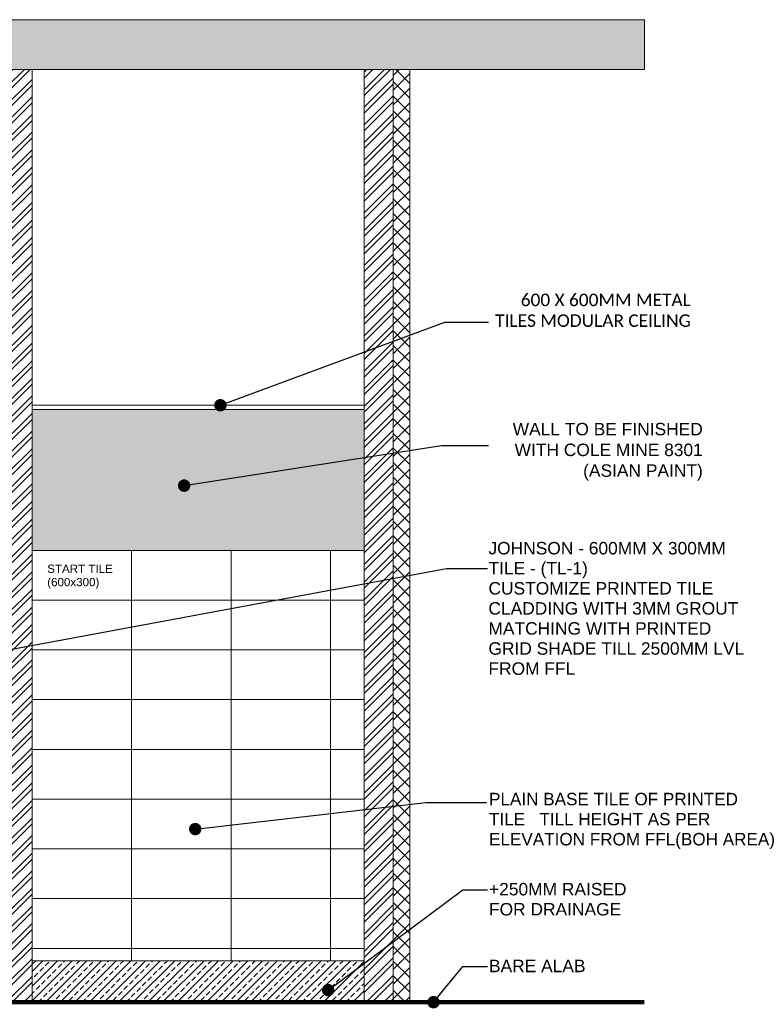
# Model space of a CAD drawing. Header units: millimetres. Extents: x -158258 to 126254, y -16359 to 60195.
# Tile 171 of 173: x -70638 to -66188, y 36106 to 42043. Entities that reach past the tile are written whole.
import ezdxf

# ---------------------------------------------------------------- set-up
doc = ezdxf.new("R2010")
doc.units = ezdxf.units.MM
doc.header["$LTSCALE"] = 0.1
doc.header["$MEASUREMENT"] = 0
doc.layers.get('0').update_dxf_attribs({"lineweight": 5})
for name, color, linetype, lineweight in [('ceiling hatch', 9, 'Continuous', 5), ('ele_00', 7, 'Continuous', 0), ('I-CNG-EQPM', 140, 'Continuous', 5), ('I-DETAIL-ELEVATION-TAG_new', 202, 'Continuous', 5), ('I-FURN', 25, 'Continuous', 5), ('I-TXT', 2, 'Continuous', 5), ('None', 7, 'Continuous', 5), ('S2-Civil plan', 5, 'Continuous', 5), ('TILE', 5, 'Continuous', 20)]:
    doc.layers.add(name, color=color, linetype=linetype, lineweight=lineweight)
doc.layers.add('ZINC HATCH', color=7, linetype='Continuous', true_color=0x827064, transparency=0.8)
doc.styles.add('50', font='arial.ttf', dxfattribs={"height": 75})
doc.dimstyles.new('Dim50', dxfattribs={"dimtxt": 75, "dimasz": 75, "dimexe": 50, "dimexo": 50, "dimgap": 0.09, "dimtad": 0, "dimdec": 0, "dimzin": 0, "dimdsep": 46, "dimtxsty": '50', "dimblk": 'ARCHTICK', "dimcen": 0.09, "dimdle": 50, "dimclrd": 8, "dimclre": 8, "dimclrt": 2, "dimadec": 0, "dimazin": 0, "dimtfac": 1, "dimtdec": 0, "dimtofl": 0, "dimtmove": 0, "dimatfit": 3, "dimldrblk": 'DOT', "dimfxl": 0, "dimtolj": 1, "dimtzin": 0, "dimlwe": -1, "dimarcsym": 0})

# ---------------------------------------------------------------- blocks, each defined once
blk = doc.blocks.new('_ArchTick')
at = {"color": 0, "linetype": 'ByBlock', "const_width": 0.15}
blk.add_lwpolyline([(-0.5, -0.5), (0.5, 0.5)], dxfattribs=at)

msp = doc.modelspace()

# ---------------------------------------------------------------- hatches: boundary and pattern name
at = {"layer": 'ele_00'}
h = msp.add_hatch(dxfattribs=at)
h.set_pattern_fill('AR-CONC', color=256, scale=50)
h.set_pattern_definition([(49.99999999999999, (-28186.45534681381, 5626.395839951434), (358.6300913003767, -31.37606749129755), [37.5, -412.5]), (355, (-28186.45534681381, 5626.395839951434), (-69.3756668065, 376.0960668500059), [30, -330]), (100.45144446, (-28156.56950631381, 5623.781167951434), (289.254423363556, 344.7199954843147), [31.87009599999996, -350.5710559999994]), (46.18420000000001, (-28186.45534681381, 5726.395839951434), (533.6206653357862, -82.75964039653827), [56.25, -618.75]), (96.63563549, (-28141.98697431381, 5719.499186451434), (467.3309728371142, 487.0593003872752), [47.805171, -525.8568799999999]), (351.1841639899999, (-28186.45534681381, 5726.395839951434), (467.3309725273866, 487.0593001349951), [45, -495.0000004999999]), (21, (-28136.45534681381, 5701.395839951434), (298.4535260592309, -201.3094453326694), [37.5, -412.5]), (326.0000000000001, (-28136.45534681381, 5701.395839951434), (121.6576659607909, 362.5750225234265), [30, -330]), (71.45144474, (-28111.58421981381, 5684.620052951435), (420.1111883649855, 161.2655764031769), [31.870095, -350.571056]), (37.50000000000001, (-28186.45534681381, 5626.395839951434), (6.079927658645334, 166.4469269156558), [0, -326, 0, -335, 0, -331.25]), (7.499999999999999, (-28186.45534681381, 5626.395839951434), (131.5347687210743, 197.2058559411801), [0, -191, 0, -318.5, 0, -126.25]), (327.5, (-28297.95534681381, 5626.395839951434), (266.9112180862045, -11.27743586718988), [0, -125, 0, -390, 0, -517.5]), (317.5, (-28347.95534681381, 5626.395839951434), (291.5930846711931, 50.05249116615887), [0, -162.5, 0, -259, 0, -367.5])])
h.paths.add_polyline_path([(-75611.65400632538, 42043.33563077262), (-66869.34768646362, 42043.33563077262), (-66869.34768646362, 41743.33563077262), (-75611.65400632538, 41743.33563077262)])
at = {"layer": 'I-CNG-EQPM', "true_color": 0x3d3d3d}
h = msp.add_hatch(dxfattribs=at)
h.set_pattern_fill('DOTS', color=250, scale=700)
h.set_pattern_definition([(0, (0, 0), (21.875, 43.75), [0, -43.75])])
h.paths.add_polyline_path([(-74220.4525810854, 39693.33563077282), (-74220.4525810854, 39653.33563077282), (-74220.45258108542, 38843.27308842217), (-73620.45258108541, 38843.27308842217), (-73020.45258108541, 38843.27308842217), (-72420.45258108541, 38843.27308842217), (-71820.45258108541, 38843.27308842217), (-71220.45258108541, 38843.27308842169), (-70712.85500882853, 38843.27308842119), (-70712.85500882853, 39693.33563077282)])
h.paths.add_polyline_path([(-70562.85500882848, 38843.27308842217), (-69962.85500882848, 38843.27308842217), (-69362.85500882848, 38843.27308842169), (-68762.85500882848, 38843.27308842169), (-68559.45500883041, 38843.27308842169), (-68559.45500883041, 39693.33563077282), (-70562.85500882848, 39693.33563077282)])
at = {"layer": 'None', "linetype": 'Continuous', "lineweight": 0}
h = msp.add_hatch(dxfattribs=at)
h.set_pattern_fill('BRASS', color=254, scale=249.791290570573, angle=45)
h.set_pattern_definition([(45, (-5185.810798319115, 4887.017382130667), (-44.15727886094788, 44.15727886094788), []), (45, (-5207.889437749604, 4909.096021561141), (-44.15727886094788, 44.15727886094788), [31.22391132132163, -15.61195566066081])])
h.paths.add_polyline_path([(-70562.85500882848, 36368.33563077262), (-68559.45500883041, 36368.33563077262), (-68559.45500883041, 36118.33563077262), (-70562.85500882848, 36118.33563077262)])
at = {"layer": 'S2-Civil plan'}
h = msp.add_hatch(dxfattribs=at)
h.set_pattern_fill('ANSI37', color=8, scale=500)
h.set_pattern_definition([(45, (-28186.45534681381, 5626.395839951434), (-44.19417382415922, 44.19417382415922), []), (135, (-28186.45534681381, 5626.395839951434), (-44.19417382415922, -44.19417382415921), [])])
h.paths.add_polyline_path([(-68384.45500881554, 41743.33563077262), (-68284.45500881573, 41743.33563077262), (-68284.45500881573, 36118.33563077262), (-68384.45500881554, 36118.33563077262)])
at = {"layer": 'ZINC HATCH', "lineweight": 0, "ltscale": 0.2, "transparency": 33554687}
h = msp.add_hatch(dxfattribs=at)
h.set_pattern_fill('ANSI32', color=256, scale=200)
h.set_pattern_definition([(45, (-7339.210798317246, 4887.017382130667), (-53.03300858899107, 53.03300858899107), []), (45, (-7303.855459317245, 4887.017382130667), (-53.03300858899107, 53.03300858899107), [])])
h.paths.add_polyline_path([(-70712.85500882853, 36118.33563077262), (-70562.85500882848, 36118.33563077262), (-70562.85500882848, 41743.33563077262), (-70712.85500882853, 41743.33563077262)])
h = msp.add_hatch(dxfattribs=at)
h.set_pattern_fill('ANSI32', color=256, scale=200)
h.set_pattern_definition([(45, (-28186.45534681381, 5626.395839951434), (-53.03300858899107, 53.03300858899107), []), (45, (-28151.10000781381, 5626.395839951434), (-53.03300858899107, 53.03300858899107), [])])
h.paths.add_polyline_path([(-68559.45500883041, 36118.33563077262), (-68384.45500881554, 36118.33563077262), (-68384.45500881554, 41743.33563077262), (-68559.45500883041, 41743.33563077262)])

# ---------------------------------------------------------------- linework, layer by layer
msp.add_lwpolyline([(-68384.45500881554, 41743.33563077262), (-68284.45500881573, 41743.33563077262), (-68284.45500881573, 36118.33563077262), (-68384.45500881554, 36118.33563077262)], close=True)
at = {"layer": 'ceiling hatch', "color": 8}
msp.add_lwpolyline([(-70562.85500882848, 39718.33563077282), (-68559.45500883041, 39718.33563077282), (-68559.45500883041, 39693.33563077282), (-70562.85500882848, 39693.33563077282)], close=True, dxfattribs=at)
at = {"layer": 'ceiling hatch', "color": 8, "const_width": 25}
msp.add_lwpolyline([(-76112.46716505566, 36193.33563077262), (-74309.45503433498, 36193.33563077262), (-74309.45503433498, 36118.33563077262), (-66869.34768646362, 36118.33563077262)], dxfattribs=at)
at = {"layer": 'ele_00', "color": 5}
msp.add_lwpolyline([(-75611.65400632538, 42043.33563077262), (-66869.34768646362, 42043.33563077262), (-66869.34768646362, 41743.33563077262), (-75611.65400632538, 41743.33563077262)], close=True, dxfattribs=at)
at = {"layer": 'I-FURN', "ltscale": 100}
msp.add_lwpolyline([(-70562.85500882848, 36368.33563077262), (-68559.45500883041, 36368.33563077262), (-68559.45500883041, 36118.33563077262), (-70562.85500882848, 36118.33563077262)], close=True, dxfattribs=at)
at = {"layer": 'S2-Civil plan', "color": 5}
for points in [[(-70712.85500882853, 36118.33563077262), (-70562.85500882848, 36118.33563077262), (-70562.85500882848, 41743.33563077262), (-70712.85500882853, 41743.33563077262)], [(-68559.45500883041, 36118.33563077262), (-68384.45500881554, 36118.33563077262), (-68384.45500881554, 41743.33563077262), (-68559.45500883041, 41743.33563077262)]]:
    msp.add_lwpolyline(points, close=True, dxfattribs=at)
at = {"layer": 'TILE', "color": 8, "ltscale": 300}
for points in [[(-70562.85500882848, 38843.27308842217), (-69962.85500882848, 38843.27308842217), (-69962.85500882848, 38543.27308842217), (-70562.85500882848, 38543.27308842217)], [(-69962.85500882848, 38843.27308842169), (-69362.85500882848, 38843.27308842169), (-69362.85500882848, 38543.27308842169), (-69962.85500882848, 38543.27308842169)], [(-69362.85500882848, 38843.27308842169), (-68762.85500882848, 38843.27308842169), (-68762.85500882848, 38543.27308842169), (-69362.85500882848, 38543.27308842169)], [(-68762.85500882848, 38843.27308842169), (-68559.45500883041, 38843.27308842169), (-68559.45500883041, 38543.27308842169), (-68762.85500882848, 38543.27308842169)], [(-70562.85500882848, 38543.27308842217), (-69962.85500882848, 38543.27308842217), (-69962.85500882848, 38243.27308842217), (-70562.85500882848, 38243.27308842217)], [(-69962.85500882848, 38543.27308842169), (-69362.85500882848, 38543.27308842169), (-69362.85500882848, 38243.27308842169), (-69962.85500882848, 38243.27308842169)], [(-69362.85500882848, 38543.27308842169), (-68762.85500882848, 38543.27308842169), (-68762.85500882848, 38243.27308842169), (-69362.85500882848, 38243.27308842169)], [(-68762.85500882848, 38543.27308842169), (-68559.45500883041, 38543.27308842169), (-68559.45500883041, 38243.27308842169), (-68762.85500882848, 38243.27308842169)], [(-70562.85500882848, 38243.27308842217), (-69962.85500882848, 38243.27308842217), (-69962.85500882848, 37943.27308842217), (-70562.85500882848, 37943.27308842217)], [(-69962.85500882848, 38243.27308842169), (-69362.85500882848, 38243.27308842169), (-69362.85500882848, 37943.27308842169), (-69962.85500882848, 37943.27308842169)], [(-69362.85500882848, 38243.27308842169), (-68762.85500882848, 38243.27308842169), (-68762.85500882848, 37943.27308842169), (-69362.85500882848, 37943.27308842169)], [(-68762.85500882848, 38243.27308842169), (-68559.45500883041, 38243.27308842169), (-68559.45500883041, 37943.27308842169), (-68762.85500882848, 37943.27308842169)], [(-70562.85500882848, 37943.27308842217), (-69962.85500882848, 37943.27308842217), (-69962.85500882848, 37643.27308842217), (-70562.85500882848, 37643.27308842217)], [(-69962.85500882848, 37943.27308842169), (-69362.85500882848, 37943.27308842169), (-69362.85500882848, 37643.27308842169), (-69962.85500882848, 37643.27308842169)], [(-69362.85500882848, 37943.27308842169), (-68762.85500882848, 37943.27308842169), (-68762.85500882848, 37643.27308842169), (-69362.85500882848, 37643.27308842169)], [(-68762.85500882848, 37943.27308842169), (-68559.45500883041, 37943.27308842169), (-68559.45500883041, 37643.27308842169), (-68762.85500882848, 37643.27308842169)], [(-70562.85500882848, 37643.27308842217), (-69962.85500882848, 37643.27308842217), (-69962.85500882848, 37343.27308842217), (-70562.85500882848, 37343.27308842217)], [(-69962.85500882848, 37643.27308842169), (-69362.85500882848, 37643.27308842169), (-69362.85500882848, 37343.27308842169), (-69962.85500882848, 37343.27308842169)], [(-69362.85500882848, 37643.27308842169), (-68762.85500882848, 37643.27308842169), (-68762.85500882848, 37343.27308842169), (-69362.85500882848, 37343.27308842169)], [(-68762.85500882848, 37643.27308842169), (-68559.45500883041, 37643.27308842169), (-68559.45500883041, 37343.27308842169), (-68762.85500882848, 37343.27308842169)], [(-70562.85500882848, 37343.27308842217), (-69962.85500882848, 37343.27308842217), (-69962.85500882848, 37043.27308842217), (-70562.85500882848, 37043.27308842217)], [(-69962.85500882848, 37343.27308842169), (-69362.85500882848, 37343.27308842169), (-69362.85500882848, 37043.27308842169), (-69962.85500882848, 37043.27308842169)], [(-69362.85500882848, 37343.27308842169), (-68762.85500882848, 37343.27308842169), (-68762.85500882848, 37043.27308842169), (-69362.85500882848, 37043.27308842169)], [(-68762.85500882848, 37343.27308842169), (-68559.45500883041, 37343.27308842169), (-68559.45500883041, 37043.27308842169), (-68762.85500882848, 37043.27308842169)], [(-70562.85500882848, 37043.27308842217), (-69962.85500882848, 37043.27308842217), (-69962.85500882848, 36743.27308842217), (-70562.85500882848, 36743.27308842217)], [(-69962.85500882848, 37043.27308842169), (-69362.85500882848, 37043.27308842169), (-69362.85500882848, 36743.27308842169), (-69962.85500882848, 36743.27308842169)], [(-69362.85500882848, 37043.27308842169), (-68762.85500882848, 37043.27308842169), (-68762.85500882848, 36743.27308842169), (-69362.85500882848, 36743.27308842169)], [(-68762.85500882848, 37043.27308842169), (-68559.45500883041, 37043.27308842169), (-68559.45500883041, 36743.27308842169), (-68762.85500882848, 36743.27308842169)], [(-70562.85500882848, 36743.27308842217), (-69962.85500882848, 36743.27308842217), (-69962.85500882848, 36443.27308842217), (-70562.85500882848, 36443.27308842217)], [(-69962.85500882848, 36743.27308842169), (-69362.85500882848, 36743.27308842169), (-69362.85500882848, 36443.27308842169), (-69962.85500882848, 36443.27308842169)], [(-69362.85500882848, 36743.27308842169), (-68762.85500882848, 36743.27308842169), (-68762.85500882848, 36443.27308842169), (-69362.85500882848, 36443.27308842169)], [(-68762.85500882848, 36743.27308842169), (-68559.45500883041, 36743.27308842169), (-68559.45500883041, 36443.27308842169), (-68762.85500882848, 36443.27308842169)], [(-70562.85500882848, 36443.27308842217), (-69962.85500882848, 36443.27308842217), (-69962.85500882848, 36368.33563077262), (-70562.85500882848, 36368.33563077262)], [(-69962.85500882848, 36443.27308842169), (-69362.85500882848, 36443.27308842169), (-69362.85500882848, 36368.33563077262), (-69962.85500882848, 36368.33563077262)], [(-69362.85500882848, 36443.27308842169), (-68762.85500882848, 36443.27308842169), (-68762.85500882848, 36368.33563077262), (-69362.85500882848, 36368.33563077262)], [(-68762.85500882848, 36443.27308842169), (-68559.45500883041, 36443.27308842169), (-68559.45500883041, 36368.33563077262), (-68762.85500882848, 36368.33563077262)]]:
    msp.add_lwpolyline(points, close=True, dxfattribs=at)

# ---------------------------------------------------------------- texts
at = {"layer": 'I-TXT', "color": 6, "char_height": 75, "attachment_point": 6, "style": '50'}
for s, insert, width in [('{\\fCalibri|b0|i0|c0|p34;600 X 600MM METAL TILES MODULAR CEILING }', (-66589.10049693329, 40290.69659500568), 1228.226554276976), ('WALL TO BE FINISHED WITH COLE MINE 8301 (ASIAN PAINT)', (-66516.8543743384, 39438.18922531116), 1292.990170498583)]:
    msp.add_mtext(s, dxfattribs=dict(at, insert=insert, width=width))
at = {"layer": 'I-TXT', "color": 6, "ltscale": 0.5, "char_height": 75, "attachment_point": 1, "line_spacing_factor": 0.9677411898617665, "style": '50'}
for s, insert, width in [('JOHNSON - 600MM X 300MM TILE - (TL-1)\\PCUSTOMIZE PRINTED TILE  CLADDING WITH 3MM GROUT MATCHING WITH PRINTED GRID SHADE TILL 2500MM LVL FROM FFL', (-67809.84454483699, 38893.93544350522), 1546.797913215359), ('PLAIN BASE TILE OF PRINTED TILE   TILL HEIGHT AS PER ELEVATION FROM FFL(BOH AREA)', (-67806.2375563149, 37381.11583903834), 1749.625325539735), ('+250MM RAISED FOR DRAINAGE', (-67806.52542655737, 36837.64366873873), 984.855518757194), ('BARE ALAB', (-67806.52542655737, 36374.569866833), 984.855518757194)]:
    msp.add_mtext(s, dxfattribs=dict(at, insert=insert, width=width))
at = {"layer": 'TILE', "color": 8, "ltscale": 300, "insert": (-70471.75378329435, 38757.48460070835), "char_height": 50, "width": 984.855518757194, "attachment_point": 1, "line_spacing_factor": 0.9677411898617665, "style": '50'}
msp.add_mtext('START TILE \\P(600x300)', dxfattribs=at)

# ---------------------------------------------------------------- leaders
at = {"layer": 'I-DETAIL-ELEVATION-TAG_new', "color": 2, "lineweight": 0}
for points in [[(-69426.96937760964, 39718.33563077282), (-68072.41619640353, 40218.86701558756), (-67809.84454483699, 40218.86701558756)], [(-69645.67819256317, 39233.61617660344), (-68093.02109197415, 39476.36701558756), (-67809.84454483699, 39476.36701558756)], [(-69578.80459214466, 37162.479526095), (-68186.87578542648, 37321.8307923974), (-67821.43601509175, 37321.8307923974)]]:
    msp.add_leader(points, dimstyle='Dim50', dxfattribs=at)
for points in [[(-71520.45258108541, 38093.27308842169), (-68062.74135796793, 38733.97719454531), (-67816.33844758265, 38733.97719454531)], [(-68777.22813259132, 36191.53246382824), (-67965.25693246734, 36797.03205513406), (-67816.33844758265, 36797.03205513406)], [(-68141.52607410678, 36118.33563077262), (-67965.25693246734, 36333.95825322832), (-67816.33844758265, 36333.95825322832)]]:
    msp.add_leader(points, dimstyle='Dim50', override={"dimclrd": 8}, dxfattribs=at)

doc.saveas('drawing.dxf')
